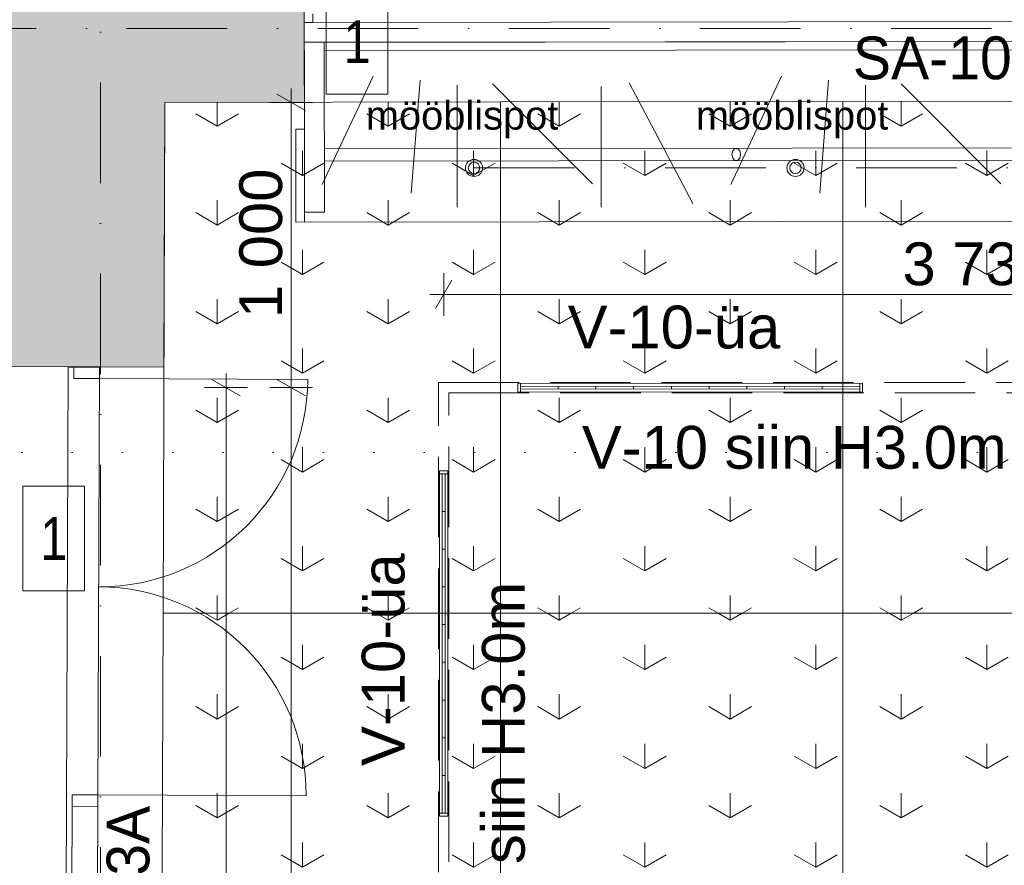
# Model space of a CAD drawing. Header units: millimetres. Extents: x -2532 to 181134, y -4151 to 53885.
# Tile 32 of 165: x 7408 to 10862, y 4510 to 7475. Entities that reach past the tile are written whole.
import ezdxf
from ezdxf.enums import TextEntityAlignment as Align

# ---------------------------------------------------------------- set-up
doc = ezdxf.new("R2010")
doc.units = ezdxf.units.MM
doc.header["$MEASUREMENT"] = 0
for name, pattern in [('Dense Dotted', [176.388884, 0, -176.388884]), ('Dot & Dashed', [670.277762, 352.777767, -176.388884, 0, -141.111112]), ('Hidden Line', [391.222223, 282.222223, -109])]:
    doc.linetypes.add(name, pattern=pattern)
for name, color, linetype in [('AR - Lõikejoon plaanis', 7, 'Continuous'), ('AR - Seinad SS.ol', 7, 'Continuous'), ('AR - Teljed', 7, 'Continuous'), ('New_AR - Seinad SS 2', 7, 'Continuous'), ('New_ARCHICAD Door Markers', 7, 'Continuous'), ('New_ARCHICAD Window Markers', 7, 'Continuous'), ('New_SA - ripplaed', 7, 'Continuous'), ('SA - tähistused - valgustus', 7, 'Continuous'), ('SA - valgustid', 7, 'Continuous')]:
    doc.layers.add(name, color=color, linetype=linetype)
for name, color, linetype, lineweight in [('AR - Lõikejoon plaanis_Pen_No__85', 7, 'Continuous', 9), ('AR - Mööbel_Pen_No__2', 8, 'Continuous', 13), ('AR - Seinad SS.ol_Pen_No__221', 252, 'Continuous', 13), ('AR - Teljed_Pen_No__4', 8, 'Continuous', 13), ('ARCHICAD Doors_Pen_No__221', 252, 'Continuous', 13), ('Märkused - Muinsuskaitselised väärtused_Pen_No__20', 1, 'Continuous', 13), ('New_AR - Seinad SS 2_Pen_No__207', 5, 'Continuous', 13), ('New_AR - Seinad SS.ol_Pen_No__207', 5, 'Continuous', 13), ('New_ARCHICAD Door Markers_Pen_No__7', 7, 'Continuous', 13), ('New_ARCHICAD Doors_Pen_No__207', 5, 'Continuous', 13), ('New_ARCHICAD Window Markers_Pen_No__7', 7, 'Continuous', 13), ('New_ARCHICAD Windows_Pen_No__207', 5, 'Continuous', 13), ('New_SA - ripplaed_Pen_No__207', 5, 'Continuous', 9), ('SA - tähistused - valgustus_Pen_No__105', 30, 'Continuous', 5), ('SA - tähistused - valgustus_Pen_No__25', 5, 'Continuous', 15), ('SA - valgustid_Pen_No__105', 30, 'Continuous', 5)]:
    doc.layers.add(name, color=color, linetype=linetype, lineweight=lineweight)
doc.styles.add('GENERATED_STYLE_1', font='txt')
doc.styles.add('GENERATED_STYLE_3', font='txt')
doc.styles.add('GENERATED_STYLE_4', font='txt')
doc.dimstyles.new('GENERATED_STYLE__1', dxfattribs={"dimtxt": 150, "dimasz": 76, "dimexe": 0.18, "dimexo": 0.0625, "dimgap": 0.09, "dimtad": 1, "dimdec": 0, "dimzin": 0, "dimdsep": 46, "dimtxsty": 'GENERATED_STYLE_3', "dimblk": 'ARROWHEAD_2', "dimblk1": 'ARROWHEAD_2', "dimblk2": 'ARROWHEAD_2', "dimcen": 0.09, "dimse1": 1, "dimse2": 1, "dimclrd": 256, "dimclre": 256, "dimclrt": 256, "dimadec": 0, "dimazin": 0, "dimtfac": 1, "dimtdec": 4, "dimtmove": 0, "dimatfit": 3, "dimfxl": 0, "dimtolj": 1, "dimtzin": 0, "dimarcsym": 0})
doc.dimstyles.new('GENERATED_STYLE__10', dxfattribs={"dimtxt": 150, "dimasz": 76, "dimexe": 0.18, "dimexo": 0.0625, "dimgap": 0.09, "dimtad": 1, "dimdec": 0, "dimzin": 0, "dimdsep": 46, "dimtxsty": 'GENERATED_STYLE_3', "dimblk": 'ARROWHEAD_2', "dimblk1": 'ARROWHEAD_2', "dimblk2": 'ARROWHEAD_2', "dimcen": 0.09, "dimse1": 1, "dimse2": 1, "dimclrd": 256, "dimclre": 256, "dimclrt": 256, "dimadec": 0, "dimazin": 0, "dimtfac": 1, "dimtdec": 4, "dimtmove": 0, "dimatfit": 3, "dimfxl": 0, "dimtolj": 1, "dimtzin": 0, "dimarcsym": 0})
doc.dimstyles.new('GENERATED_STYLE__11', dxfattribs={"dimtxt": 150, "dimasz": 76, "dimexe": 0.18, "dimexo": 0.0625, "dimgap": 0.09, "dimtad": 1, "dimtih": 1, "dimtoh": 1, "dimdec": 0, "dimzin": 0, "dimdsep": 46, "dimtxsty": 'GENERATED_STYLE_3', "dimblk": 'ARROWHEAD_2', "dimblk1": 'ARROWHEAD_2', "dimblk2": 'ARROWHEAD_2', "dimcen": 0.09, "dimse1": 1, "dimse2": 1, "dimclrd": 256, "dimclre": 256, "dimclrt": 256, "dimadec": 0, "dimazin": 0, "dimtfac": 1, "dimtdec": 4, "dimtmove": 0, "dimatfit": 3, "dimfxl": 0, "dimtolj": 1, "dimtzin": 0, "dimarcsym": 0})
doc.dimstyles.new('GENERATED_STYLE__2', dxfattribs={"dimtxt": 150, "dimasz": 76, "dimexe": 0.18, "dimexo": 0.0625, "dimgap": 0.09, "dimtad": 1, "dimtih": 1, "dimtoh": 1, "dimdec": 0, "dimzin": 0, "dimdsep": 46, "dimtxsty": 'GENERATED_STYLE_3', "dimblk": 'ARROWHEAD_2', "dimblk1": 'ARROWHEAD_2', "dimblk2": 'ARROWHEAD_2', "dimcen": 0.09, "dimse1": 1, "dimse2": 1, "dimclrd": 256, "dimclre": 256, "dimclrt": 256, "dimadec": 0, "dimazin": 0, "dimtfac": 1, "dimtdec": 4, "dimtmove": 0, "dimatfit": 3, "dimfxl": 0, "dimtolj": 1, "dimtzin": 0, "dimarcsym": 0})
pattern_1 = [(90, (0, 0), (-600, 0), [86.603, -259.808]), (90, (300, 173.2), (-600, 0), [86.603, -259.808]), (30, (0, 0), (-300, 519.615), [86.603, -259.808]), (30, (0, 346.4), (-300, 519.615), [86.603, -259.808]), (150, (0, 0), (300, 519.615), [86.603, -259.808]), (150, (0, 346.4), (300, 519.615), [86.603, -259.808])]

# ---------------------------------------------------------------- blocks, each defined once
blk = doc.blocks.new('Slab_138_1', base_point=(7910.7, 5394.3))
at = {"layer": 'New_SA - ripplaed_Pen_No__207', "linetype": 'Continuous'}
h = blk.add_hatch(dxfattribs=at)
h.set_pattern_fill('Grass_0001', color=256, style=0, pattern_type=2)
h.set_pattern_definition(pattern_1)
h.paths.add_polyline_path([(7910.7, 5394.3), (9095, 5394.3), (9095, 7187), (7917.6, 7185.5)])
at = {"layer": 'New_SA - ripplaed_Pen_No__207', "linetype": 'Continuous', "flags": 128}
blk.add_lwpolyline([(7910.7, 5394.3), (9095, 5394.3), (9095, 7187), (7917.6, 7185.5)], close=True, dxfattribs=at)
blk = doc.blocks.new('Slab_139_1', base_point=(9095, 5394.3))
at = {"layer": 'New_SA - ripplaed_Pen_No__207', "linetype": 'Continuous'}
h = blk.add_hatch(dxfattribs=at)
h.set_pattern_fill('Grass_0001', color=256, style=0, pattern_type=2)
h.set_pattern_definition(pattern_1)
h.paths.add_polyline_path([(9095, 5394.3), (10295, 5394.3), (10295, 7188.6), (9095, 7187)])
at = {"layer": 'New_SA - ripplaed_Pen_No__207', "linetype": 'Continuous', "flags": 128}
blk.add_lwpolyline([(9095, 5394.3), (10295, 5394.3), (10295, 7188.6), (9095, 7187)], close=True, dxfattribs=at)
blk = doc.blocks.new('Slab_140_1', base_point=(10295, 5394.3))
at = {"layer": 'New_SA - ripplaed_Pen_No__207', "linetype": 'Continuous'}
h = blk.add_hatch(dxfattribs=at)
h.set_pattern_fill('Grass_0001', color=256, style=0, pattern_type=2)
h.set_pattern_definition(pattern_1)
h.paths.add_polyline_path([(10295, 5394.3), (11495, 5394.3), (11495, 7190.2), (10295, 7188.6)])
at = {"layer": 'New_SA - ripplaed_Pen_No__207', "linetype": 'Continuous', "flags": 128}
blk.add_lwpolyline([(10295, 5394.3), (11495, 5394.3), (11495, 7190.2), (10295, 7188.6)], close=True, dxfattribs=at)
blk = doc.blocks.new('Slab_144_1', base_point=(7903.8, 3594.3))
at = {"layer": 'New_SA - ripplaed_Pen_No__207', "linetype": 'Continuous'}
h = blk.add_hatch(dxfattribs=at)
h.set_pattern_fill('Grass_0001', color=256, style=0, pattern_type=2)
h.set_pattern_definition(pattern_1)
h.paths.add_polyline_path([(7903.8, 3594.3), (9095, 3594.3), (9095, 5394.3), (7910.7, 5394.3)])
at = {"layer": 'New_SA - ripplaed_Pen_No__207', "linetype": 'Continuous', "flags": 128}
blk.add_lwpolyline([(7903.8, 3594.3), (9095, 3594.3), (9095, 5394.3), (7910.7, 5394.3)], close=True, dxfattribs=at)
blk = doc.blocks.new('Slab_145_1', base_point=(9095, 3594.3))
at = {"layer": 'New_SA - ripplaed_Pen_No__207', "linetype": 'Continuous'}
h = blk.add_hatch(dxfattribs=at)
h.set_pattern_fill('Grass_0001', color=256, style=0, pattern_type=2)
h.set_pattern_definition(pattern_1)
h.paths.add_polyline_path([(9095, 3594.3), (10295, 3594.3), (10295, 5394.3), (9095, 5394.3)])
at = {"layer": 'New_SA - ripplaed_Pen_No__207', "linetype": 'Continuous', "flags": 128}
blk.add_lwpolyline([(9095, 3594.3), (10295, 3594.3), (10295, 5394.3), (9095, 5394.3)], close=True, dxfattribs=at)
blk = doc.blocks.new('Slab_146_1', base_point=(10295, 3594.3))
at = {"layer": 'New_SA - ripplaed_Pen_No__207', "linetype": 'Continuous'}
h = blk.add_hatch(dxfattribs=at)
h.set_pattern_fill('Grass_0001', color=256, style=0, pattern_type=2)
h.set_pattern_definition(pattern_1)
h.paths.add_polyline_path([(10295, 3594.3), (11495, 3594.3), (11495, 5394.3), (10295, 5394.3)])
at = {"layer": 'New_SA - ripplaed_Pen_No__207', "linetype": 'Continuous', "flags": 128}
blk.add_lwpolyline([(10295, 3594.3), (11495, 3594.3), (11495, 5394.3), (10295, 5394.3)], close=True, dxfattribs=at)
blk = doc.blocks.new('Arch Top Door Opening 22')
at = {"layer": 'ARCHICAD Doors_Pen_No__221', "linetype": 'Continuous'}
blk.add_line((1984.6, 0), (1984.6, 570), dxfattribs=at)
blk = doc.blocks.new('Wall_18_1', base_point=(7895.1, 1338.1))
at = {"layer": 'AR - Seinad SS.ol_Pen_No__221', "linetype": 'Continuous'}
blk.add_hatch(color=256, dxfattribs=at).paths.add_polyline_path([(7344, 6258.9), (7914, 6256.7), (7917.6, 7185.5), (7347.6, 7184.7)])
at = {"layer": 'AR - Seinad SS.ol_Pen_No__221', "linetype": 'Continuous', "flags": 128}
blk.add_lwpolyline([(7914, 6256.7), (7917.6, 7185.5)], dxfattribs=at)
at = {"layer": 'ARCHICAD Doors_Pen_No__221', "linetype": 'Continuous', "xscale": -1, "zscale": 1000, "rotation": 269.7788124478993}
blk.add_blockref('Arch Top Door Opening 22', (7336.4, 4274.3), dxfattribs=at)
blk = doc.blocks.new('New Door 5_2')
at = {"layer": 'ARCHICAD Doors_Pen_No__221', "linetype": 'Continuous'}
blk.add_line((-2265, 570), (-2265, 0), dxfattribs=at)
blk = doc.blocks.new('Wall_19_1', base_point=(391.5, 7175.5))
at = {"layer": 'AR - Seinad SS.ol_Pen_No__221', "linetype": 'Continuous'}
blk.add_hatch(color=256, dxfattribs=at).paths.add_polyline_path([(6407.2, 7753.5), (6407.9, 7183.5), (8407, 7186.1), (8406.2, 7756.1)])
at = {"layer": 'AR - Seinad SS.ol_Pen_No__221', "linetype": 'Continuous', "flags": 128}
blk.add_lwpolyline([(7917.6, 7185.5), (8407, 7186.1)], dxfattribs=at)
at = {"layer": 'ARCHICAD Doors_Pen_No__221', "linetype": 'Continuous', "xscale": -0.9999999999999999, "zscale": 1000, "rotation": 180.0754567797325}
blk.add_blockref('New Door 5_2', (10671.2, 7759.1), dxfattribs=at)
blk = doc.blocks.new('W Marker 22[40]_1', base_point=(10672.6, 7518.8))
at = {"layer": 'New_ARCHICAD Window Markers_Pen_No__7', "style": 'GENERATED_STYLE_1'}
blk.add_attdef('AC_WIDO_ID', text='', height=150, rotation=0.0755, dxfattribs=at).set_placement((10330.9, 7220.9), align=Align.BOTTOM_LEFT)
blk = doc.blocks.new('Three-centered Arch Top Window 22[8]_1')
at = {"layer": 'New_ARCHICAD Windows_Pen_No__207', "linetype": 'Continuous'}
for p, q in [((8436.1, 7495.9), (8436.2, 7465.9)), ((8406.1, 7490.9), (8406.2, 7465.9)), ((8406.1, 7490.9), (8406.2, 7465.9)), ((8436.2, 7465.9), (8406.2, 7465.9)), ((8406.2, 7465.9), (8406.2, 7420.9)), ((12909.2, 7471.8), (8436.2, 7465.9)), ((8406.2, 7420.9), (8406.2, 7408.4)), ((8406.2, 7408.4), (8406.3, 7395.9)), ((8406.3, 7395.9), (12939.3, 7401.8))]:
    blk.add_line(p, q, dxfattribs=at)
at = {"layer": 'New_ARCHICAD Window Markers'}
ref = blk.add_blockref('W Marker 22[40]_1', (10672.6, 7518.8), dxfattribs=at)
ref.add_attrib('AC_WIDO_ID', 'SA-102', dxfattribs={"layer": 'New_ARCHICAD Window Markers_Pen_No__7', "color": 7, "height": 150, "rotation": 0.0755, "style": 'GENERATED_STYLE_1'}).set_placement((10330.9, 7220.9), align=Align.BOTTOM_LEFT)
blk = doc.blocks.new('Wall_176_1', base_point=(8406.7, 7455.9))
at = {"layer": 'New_AR - Seinad SS 2_Pen_No__207', "linetype": 'Continuous'}
for p, q in [((8406.1, 7490.9), (8406.2, 7465.9)), ((8406.2, 7465.9), (8406.2, 7420.9)), ((8406.2, 7420.9), (8406.2, 7408.4)), ((8406.2, 7408.4), (8406.3, 7395.9))]:
    blk.add_line(p, q, dxfattribs=at)
at = {"layer": 'New_ARCHICAD Windows_Pen_No__207', "linetype": 'Continuous'}
blk.add_blockref('Three-centered Arch Top Window 22[8]_1', (0, 0), dxfattribs=at)
blk = doc.blocks.new('Standard grid marker')
at = {"layer": 'AR - Teljed_Pen_No__4', "linetype": 'Dot & Dashed'}
blk.add_line((1000, 0), (44867.9, 0), dxfattribs=at)
at = {"layer": 'AR - Teljed_Pen_No__4', "style": 'GENERATED_STYLE_1'}
for tag, p in [('AC_MarkerText_1_0', (-300, 14.3)), ('AC_MarkerText_1_1', (46167.9, 14.3))]:
    blk.add_attdef(tag, text='', height=250, dxfattribs=at).set_placement(p, align=Align.MIDDLE_CENTER)
blk = doc.blocks.new('Standard grid marker_5')
at = {"layer": 'AR - Teljed_Pen_No__4', "linetype": 'Dot & Dashed'}
blk.add_line((1000, 0), (22784, 0), dxfattribs=at)
at = {"layer": 'AR - Teljed_Pen_No__4', "style": 'GENERATED_STYLE_1'}
blk.add_attdef('AC_MarkerText_1', text='', height=250, rotation=270, dxfattribs=at).set_placement((-300, 12.1), align=Align.MIDDLE_CENTER)
blk = doc.blocks.new('EM-20-B gard.kapp torud')
at = {"layer": 'AR - Mööbel_Pen_No__2', "linetype": 'Continuous'}
for p, q in [((4560.1, 435), (30, 435)), ((30, 435), (30, 225.2)), ((4560.1, 435), (30, 435)), ((30, 435), (30, 225.2)), ((4490.1, 435), (100, 435)), ((100, 435), (100, 415)), ((100, 24), (100, 415)), ((4490.1, 415), (100, 415)), ((0, 225.2), (0, 0)), ((30, 225.2), (0, 225.2)), ((0, 225.2), (0, 0)), ((30, 225.2), (0, 225.2)), ((30, 24), (30, 225.2)), ((30, 225.2), (30, 0)), ((100, 174.2), (100, 177.1)), ((4490.1, 177.1), (100, 177.1)), ((100, 166.7), (100, 174.2)), ((1532.6, 170.9), (1529.7, 162.1)), ((1540.1, 176.3), (1532.6, 170.9)), ((1549.4, 176.3), (1540.1, 176.3)), ((1556.9, 170.9), (1549.4, 176.3)), ((1559.7, 162.1), (1556.9, 170.9)), ((100, 157.4), (100, 166.7)), ((100, 149.9), (100, 157.4)), ((100, 147.1), (100, 149.9)), ((4490.1, 147.1), (100, 147.1)), ((1529.7, 162.1), (1532.6, 153.3)), ((1532.6, 153.3), (1540.1, 147.8)), ((1540.1, 147.8), (1549.4, 147.8)), ((1549.4, 147.8), (1556.9, 153.3)), ((1556.9, 153.3), (1559.7, 162.1)), ((30, 24), (100, 24)), ((0, 0), (4590.1, 0)), ((0, 0), (4590.1, 0))]:
    blk.add_line(p, q, dxfattribs=at)
blk = doc.blocks.new('Halogen Recessed 22_3')
at = {"layer": 'SA - valgustid_Pen_No__105', "linetype": 'Continuous'}
for radius in [30, 20]:
    blk.add_circle((0, 0), radius, dxfattribs=at)
blk = doc.blocks.new('Fluorescent Lamp 22')
at = {"layer": 'SA - valgustid_Pen_No__105', "linetype": 'Continuous'}
for p, q in [((1210, 30), (0, 30)), ((0, 30), (0, 0)), ((0, 0), (1210, 0)), ((10, 0), (10, 30)), ((10, 20), (1200, 20)), ((10, 10), (10, 20)), ((10, 20), (1200, 20)), ((10, 10), (1200, 10)), ((10, 10), (1200, 10)), ((142.2, 10), (142.2, 20)), ((274.4, 10), (274.4, 20)), ((406.7, 10), (406.7, 20)), ((538.9, 10), (538.9, 20)), ((671.1, 10), (671.1, 20)), ((803.3, 10), (803.3, 20)), ((935.6, 10), (935.6, 20)), ((1067.8, 10), (1067.8, 20)), ((1200, 0), (1200, 30)), ((1200, 10), (1200, 20)), ((1210, 0), (1210, 30))]:
    blk.add_line(p, q, dxfattribs=at)
blk = doc.blocks.new('Beam_205_1', base_point=(8895.3, 6185.3))
at = {"layer": 'SA - valgustid_Pen_No__105', "linetype": 'Hidden Line'}
for p, q in [((8877.4, 6203.2), (12644.9, 6203.2)), ((8913.2, 6167.4), (12609.1, 6167.4))]:
    blk.add_line(p, q, dxfattribs=at)
blk = doc.blocks.new('Beam_206_1', base_point=(8895.3, 2157.3))
at = {"layer": 'SA - valgustid_Pen_No__105', "linetype": 'Hidden Line'}
for p, q in [((8877.4, 2139.4), (8877.4, 6203.2)), ((8913.2, 2175.2), (8913.2, 6167.4))]:
    blk.add_line(p, q, dxfattribs=at)
blk = doc.blocks.new('*D2140')
at = {"layer": 'SA - tähistused - valgustus_Pen_No__105', "linetype": 'Continuous'}
for p, q in [((7895, 4033.7), (7895, 4183.7)), ((10695, 4033.7), (10695, 4183.7)), ((7923.8, 4158.7), (7866.1, 4058.7)), ((10666.1, 4058.7), (10723.8, 4158.7)), ((7846.1, 4108.7), (7895, 4108.7)), ((7895, 4108.7), (10695, 4108.7)), ((10695, 4108.7), (10743.9, 4108.7))]:
    blk.add_line(p, q, dxfattribs=at)
at = {"layer": 'SA - tähistused - valgustus_Pen_No__105', "insert": (9038.5, 4138.7), "char_height": 150, "attachment_point": 7, "style": 'GENERATED_STYLE_3'}
blk.add_mtext('\\A1;{\\pql;\\fArial|b0|i0|c0|p34;2\xa0800}', dxfattribs=at)
blk = doc.blocks.new('ARROWHEAD_2')
at = {"linetype": 'Continuous'}
for p, q in [((-0.378, -0.655), (0.378, 0.655)), ((0, 0), (-1, 0))]:
    blk.add_line(p, q, dxfattribs=at)
blk = doc.blocks.new('*D2144')
at = {"layer": 'SA - tähistused - valgustus_Pen_No__105', "linetype": 'Continuous'}
for p, q in [((8435.6, 6185.3), (8285.6, 6185.3)), ((8310.6, 6214.1), (8410.6, 6156.4)), ((8360.6, 2157.3), (8360.6, 6185.3)), ((8310.6, 2186.2), (8410.6, 2128.4)), ((8435.6, 2157.3), (8285.6, 2157.3))]:
    blk.add_line(p, q, dxfattribs=at)
at = {"layer": 'SA - tähistused - valgustus_Pen_No__105', "insert": (8330.6, 3914.8), "char_height": 150, "attachment_point": 7, "rotation": 90, "style": 'GENERATED_STYLE_3'}
blk.add_mtext('\\A1;{\\pql;\\fArial|b0|i0|c0|p34;4\xa0028}', dxfattribs=at)
blk = doc.blocks.new('*D2145')
at = {"layer": 'SA - tähistused - valgustus_Pen_No__105', "linetype": 'Continuous'}
for p, q in [((8360.6, 7185.5), (8360.6, 7234.4)), ((8435.6, 7185.5), (8285.6, 7185.5)), ((8410.6, 7156.6), (8310.6, 7214.3)), ((8360.6, 6185.3), (8360.6, 7185.5)), ((8310.6, 6214.1), (8410.6, 6156.4))]:
    blk.add_line(p, q, dxfattribs=at)
at = {"layer": 'SA - tähistused - valgustus_Pen_No__105', "insert": (8330.6, 6428.9), "char_height": 150, "attachment_point": 7, "rotation": 90, "style": 'GENERATED_STYLE_3'}
blk.add_mtext('\\A1;{\\pql;\\fArial|b0|i0|c0|p34;1\xa0000}', dxfattribs=at)
blk = doc.blocks.new('*D2335')
at = {"layer": 'SA - tähistused - valgustus_Pen_No__25', "linetype": 'Continuous'}
for p, q in [((8131.8, 6185.3), (8131.8, 6234.2)), ((8206.8, 6185.3), (8056.8, 6185.3)), ((8181.8, 6156.4), (8081.8, 6214.1)), ((8131.8, 2157.3), (8131.8, 6185.3)), ((8081.8, 2186.2), (8181.8, 2128.4)), ((8206.8, 2157.3), (8056.8, 2157.3)), ((8131.8, 2108.4), (8131.8, 2157.3))]:
    blk.add_line(p, q, dxfattribs=at)
at = {"layer": 'SA - tähistused - valgustus_Pen_No__25', "insert": (8101.8, 3914.8), "char_height": 150, "attachment_point": 7, "rotation": 90, "style": 'GENERATED_STYLE_3'}
blk.add_mtext('\\A1;{\\pql;\\fArial|b0|i0|c0|p34;4\xa0028}', dxfattribs=at)
blk = doc.blocks.new('*D2336')
at = {"layer": 'SA - tähistused - valgustus_Pen_No__25', "linetype": 'Continuous'}
for p, q in [((8895.3, 6437.1), (8895.3, 6587.1)), ((12627, 6437.1), (12627, 6587.1)), ((8924.1, 6562.1), (8866.4, 6462.1)), ((12598.1, 6462.1), (12655.8, 6562.1)), ((8846.4, 6512.1), (8895.3, 6512.1)), ((8895.3, 6512.1), (12627, 6512.1)), ((12627, 6512.1), (12675.9, 6512.1))]:
    blk.add_line(p, q, dxfattribs=at)
at = {"layer": 'SA - tähistused - valgustus_Pen_No__25', "insert": (10504.7, 6542.1), "char_height": 150, "attachment_point": 7, "style": 'GENERATED_STYLE_3'}
blk.add_mtext('\\A1;{\\pql;\\fArial|b0|i0|c0|p34;3\xa0732}', dxfattribs=at)
blk = doc.blocks.new('Cutting Plane_2_1', base_point=(-2009.2, 5957.3))
at = {"layer": 'AR - Lõikejoon plaanis_Pen_No__85', "linetype": 'Dense Dotted'}
blk.add_line((-1409.2, 5957.3), (43546.8, 5957.3), dxfattribs=at)
blk = doc.blocks.new('Label_104_1', base_point=(10139.2, 6185.3))
at = {"layer": 'SA - tähistused - valgustus_Pen_No__105', "insert": (9380.1, 6051), "char_height": 150, "attachment_point": 1, "style": 'GENERATED_STYLE_3'}
blk.add_mtext('\\A1;{\\pql;\\pt0,105000;\\fArial|b0|i0|c0|p34;V-10 siin H3.0m\\fArial|b0|i0|c0|p34;\\A1{\\H.66x;\\S^  ;}\\fArial|b0|i0|c0|p34;\\fArial|b0|i0|c0|p34;\\A1{\\H.66x;\\S^  ;}\\fArial|b0|i0|c0|p34; \\fArial|b0|i0|c0|p34;\\fArial|b0|i0|c0|p34;\\fArial|b0|i0|c0|p34;\\fArial|b0|i0|c0|p34;\\fArial|b0|i0|c0|p34;\\fArial|b0|i0|c0|p34;\\fArial|b0|i0|c0|p34;\\fArial|b0|i0|c0|p34;\\fArial|b0|i0|c0|p34;\\fArial|b0|i0|c0|p34;\\fArial|b0|i0|c0|p34;\\fArial|b0|i0|c0|p34;\\fArial|b0|i0|c0|p34;\\fArial|b0|i0|c0|p34;\\fArial|b0|i0|c0|p34;\\fArial|b0|i0|c0|p34;\\fArial|b0|i0|c0|p34;\\fArial|b0|i0|c0|p34;\\fArial|b0|i0|c0|p34;\\fArial|b0|i0|c0|p34;\\fArial|b0|i0|c0|p34;\\fArial|b0|i0|c0|p34;\\fArial|b0|i0|c0|p34;\\fArial|b0|i0|c0|p34;\\fArial|b0|i0|c0|p34;\\fArial|b0|i0|c0|p34;\\fArial|b0|i0|c0|p34;\\fArial|b0|i0|c0|p34;\\fArial|b0|i0|c0|p34;\\fArial|b0|i0|c0|p34;\\fArial|b0|i0|c0|p34;\\fArial|b0|i0|c0|p34;\\fArial|b0|i0|c0|p34;\\fArial|b0|i0|c0|p34;\\fArial|b0|i0|c0|p34;\\fArial|b0|i0|c0|p34;\\fArial|b0|i0|c0|p34;\\fArial|b0|i0|c0|p34;\\fArial|b0|i0|c0|p34;\\fArial|b0|i0|c0|p34;\\fArial|b0|i0|c0|p34;\\fArial|b0|i0|c0|p34;\\fArial|b0|i0|c0|p34;}', dxfattribs=at)
blk = doc.blocks.new('Label_107_1', base_point=(8895.3, 4773))
at = {"layer": 'SA - tähistused - valgustus_Pen_No__105', "insert": (9029.5, 4013.9), "char_height": 150, "attachment_point": 1, "rotation": 90, "style": 'GENERATED_STYLE_3'}
blk.add_mtext('\\A1;{\\pql;\\pt0,105000;\\fArial|b0|i0|c0|p34;V-10 siin H3.0m\\fArial|b0|i0|c0|p34;\\A1{\\H.66x;\\S^  ;}\\fArial|b0|i0|c0|p34;\\fArial|b0|i0|c0|p34;\\A1{\\H.66x;\\S^  ;}\\fArial|b0|i0|c0|p34; \\fArial|b0|i0|c0|p34;\\fArial|b0|i0|c0|p34;\\fArial|b0|i0|c0|p34;\\fArial|b0|i0|c0|p34;\\fArial|b0|i0|c0|p34;\\fArial|b0|i0|c0|p34;\\fArial|b0|i0|c0|p34;\\fArial|b0|i0|c0|p34;\\fArial|b0|i0|c0|p34;\\fArial|b0|i0|c0|p34;\\fArial|b0|i0|c0|p34;\\fArial|b0|i0|c0|p34;\\fArial|b0|i0|c0|p34;\\fArial|b0|i0|c0|p34;\\fArial|b0|i0|c0|p34;\\fArial|b0|i0|c0|p34;\\fArial|b0|i0|c0|p34;\\fArial|b0|i0|c0|p34;\\fArial|b0|i0|c0|p34;\\fArial|b0|i0|c0|p34;\\fArial|b0|i0|c0|p34;\\fArial|b0|i0|c0|p34;\\fArial|b0|i0|c0|p34;\\fArial|b0|i0|c0|p34;\\fArial|b0|i0|c0|p34;\\fArial|b0|i0|c0|p34;\\fArial|b0|i0|c0|p34;\\fArial|b0|i0|c0|p34;\\fArial|b0|i0|c0|p34;\\fArial|b0|i0|c0|p34;\\fArial|b0|i0|c0|p34;\\fArial|b0|i0|c0|p34;\\fArial|b0|i0|c0|p34;\\fArial|b0|i0|c0|p34;\\fArial|b0|i0|c0|p34;\\fArial|b0|i0|c0|p34;\\fArial|b0|i0|c0|p34;\\fArial|b0|i0|c0|p34;\\fArial|b0|i0|c0|p34;\\fArial|b0|i0|c0|p34;\\fArial|b0|i0|c0|p34;\\fArial|b0|i0|c0|p34;\\fArial|b0|i0|c0|p34;}', dxfattribs=at)
blk = doc.blocks.new('Label_251_1', base_point=(10129.4, 6955.6))
at = {"layer": 'SA - tähistused - valgustus_Pen_No__105', "insert": (9779.7, 7189.9), "char_height": 100, "attachment_point": 1, "style": 'GENERATED_STYLE_3'}
blk.add_mtext('\\A1;{\\pql;\\pt0,105000;\\fArial|b0|i0|c0|p34;mööblispot\\fArial|b0|i0|c0|p34;\\A1{\\H.66x;\\S^  ;}\\fArial|b0|i0|c0|p34;\\fArial|b0|i0|c0|p34;\\A1{\\H.66x;\\S^  ;}\\fArial|b0|i0|c0|p34; \\fArial|b0|i0|c0|p34;\\fArial|b0|i0|c0|p34;\\fArial|b0|i0|c0|p34;\\fArial|b0|i0|c0|p34;\\fArial|b0|i0|c0|p34;\\fArial|b0|i0|c0|p34;\\fArial|b0|i0|c0|p34;\\fArial|b0|i0|c0|p34;\\fArial|b0|i0|c0|p34;\\fArial|b0|i0|c0|p34;\\fArial|b0|i0|c0|p34;\\fArial|b0|i0|c0|p34;\\fArial|b0|i0|c0|p34;\\fArial|b0|i0|c0|p34;\\fArial|b0|i0|c0|p34;\\fArial|b0|i0|c0|p34;\\fArial|b0|i0|c0|p34;\\fArial|b0|i0|c0|p34;\\fArial|b0|i0|c0|p34;\\fArial|b0|i0|c0|p34;\\fArial|b0|i0|c0|p34;\\fArial|b0|i0|c0|p34;\\fArial|b0|i0|c0|p34;\\fArial|b0|i0|c0|p34;\\fArial|b0|i0|c0|p34;\\fArial|b0|i0|c0|p34;\\fArial|b0|i0|c0|p34;\\fArial|b0|i0|c0|p34;\\fArial|b0|i0|c0|p34;\\fArial|b0|i0|c0|p34;\\fArial|b0|i0|c0|p34;\\fArial|b0|i0|c0|p34;\\fArial|b0|i0|c0|p34;\\fArial|b0|i0|c0|p34;\\fArial|b0|i0|c0|p34;\\fArial|b0|i0|c0|p34;\\fArial|b0|i0|c0|p34;\\fArial|b0|i0|c0|p34;\\fArial|b0|i0|c0|p34;\\fArial|b0|i0|c0|p34;\\fArial|b0|i0|c0|p34;\\fArial|b0|i0|c0|p34;\\fArial|b0|i0|c0|p34;}', dxfattribs=at)
blk = doc.blocks.new('Label_252_1', base_point=(8971.8, 6955.6))
at = {"layer": 'SA - tähistused - valgustus_Pen_No__105', "insert": (8622.1, 7189.9), "char_height": 100, "attachment_point": 1, "style": 'GENERATED_STYLE_3'}
blk.add_mtext('\\A1;{\\pql;\\pt0,105000;\\fArial|b0|i0|c0|p34;mööblispot\\fArial|b0|i0|c0|p34;\\A1{\\H.66x;\\S^  ;}\\fArial|b0|i0|c0|p34;\\fArial|b0|i0|c0|p34;\\A1{\\H.66x;\\S^  ;}\\fArial|b0|i0|c0|p34; \\fArial|b0|i0|c0|p34;\\fArial|b0|i0|c0|p34;\\fArial|b0|i0|c0|p34;\\fArial|b0|i0|c0|p34;\\fArial|b0|i0|c0|p34;\\fArial|b0|i0|c0|p34;\\fArial|b0|i0|c0|p34;\\fArial|b0|i0|c0|p34;\\fArial|b0|i0|c0|p34;\\fArial|b0|i0|c0|p34;\\fArial|b0|i0|c0|p34;\\fArial|b0|i0|c0|p34;\\fArial|b0|i0|c0|p34;\\fArial|b0|i0|c0|p34;\\fArial|b0|i0|c0|p34;\\fArial|b0|i0|c0|p34;\\fArial|b0|i0|c0|p34;\\fArial|b0|i0|c0|p34;\\fArial|b0|i0|c0|p34;\\fArial|b0|i0|c0|p34;\\fArial|b0|i0|c0|p34;\\fArial|b0|i0|c0|p34;\\fArial|b0|i0|c0|p34;\\fArial|b0|i0|c0|p34;\\fArial|b0|i0|c0|p34;\\fArial|b0|i0|c0|p34;\\fArial|b0|i0|c0|p34;\\fArial|b0|i0|c0|p34;\\fArial|b0|i0|c0|p34;\\fArial|b0|i0|c0|p34;\\fArial|b0|i0|c0|p34;\\fArial|b0|i0|c0|p34;\\fArial|b0|i0|c0|p34;\\fArial|b0|i0|c0|p34;\\fArial|b0|i0|c0|p34;\\fArial|b0|i0|c0|p34;\\fArial|b0|i0|c0|p34;\\fArial|b0|i0|c0|p34;\\fArial|b0|i0|c0|p34;\\fArial|b0|i0|c0|p34;\\fArial|b0|i0|c0|p34;\\fArial|b0|i0|c0|p34;\\fArial|b0|i0|c0|p34;}', dxfattribs=at)
blk = doc.blocks.new('Label_340_1', base_point=(9724, 6171.1))
at = {"layer": 'SA - tähistused - valgustus_Pen_No__105', "insert": (9330.4, 6472.6), "char_height": 150, "attachment_point": 1, "style": 'GENERATED_STYLE_3'}
blk.add_mtext('\\A1;{\\pql;\\pt0,105000;\\fArial|b0|i0|c0|p34;V-10-üa\\fArial|b0|i0|c0|p34;\\A1{\\H.66x;\\S^  ;}\\fArial|b0|i0|c0|p34;\\fArial|b0|i0|c0|p34;\\A1{\\H.66x;\\S^  ;}\\fArial|b0|i0|c0|p34; \\fArial|b0|i0|c0|p34;\\fArial|b0|i0|c0|p34;\\fArial|b0|i0|c0|p34;\\fArial|b0|i0|c0|p34;\\fArial|b0|i0|c0|p34;\\fArial|b0|i0|c0|p34;\\fArial|b0|i0|c0|p34;\\fArial|b0|i0|c0|p34;\\fArial|b0|i0|c0|p34;\\fArial|b0|i0|c0|p34;\\fArial|b0|i0|c0|p34;\\fArial|b0|i0|c0|p34;\\fArial|b0|i0|c0|p34;\\fArial|b0|i0|c0|p34;\\fArial|b0|i0|c0|p34;\\fArial|b0|i0|c0|p34;\\fArial|b0|i0|c0|p34;\\fArial|b0|i0|c0|p34;\\fArial|b0|i0|c0|p34;\\fArial|b0|i0|c0|p34;\\fArial|b0|i0|c0|p34;\\fArial|b0|i0|c0|p34;\\fArial|b0|i0|c0|p34;\\fArial|b0|i0|c0|p34;\\fArial|b0|i0|c0|p34;\\fArial|b0|i0|c0|p34;\\fArial|b0|i0|c0|p34;\\fArial|b0|i0|c0|p34;\\fArial|b0|i0|c0|p34;\\fArial|b0|i0|c0|p34;\\fArial|b0|i0|c0|p34;\\fArial|b0|i0|c0|p34;\\fArial|b0|i0|c0|p34;\\fArial|b0|i0|c0|p34;\\fArial|b0|i0|c0|p34;\\fArial|b0|i0|c0|p34;\\fArial|b0|i0|c0|p34;\\fArial|b0|i0|c0|p34;\\fArial|b0|i0|c0|p34;\\fArial|b0|i0|c0|p34;\\fArial|b0|i0|c0|p34;\\fArial|b0|i0|c0|p34;\\fArial|b0|i0|c0|p34;}', dxfattribs=at)
blk = doc.blocks.new('Label_347_1', base_point=(8909.4, 5252.2))
at = {"layer": 'SA - tähistused - valgustus_Pen_No__105', "insert": (8607.9, 4858.6), "char_height": 150, "attachment_point": 1, "rotation": 90, "style": 'GENERATED_STYLE_3'}
blk.add_mtext('\\A1;{\\pql;\\pt0,105000;\\fArial|b0|i0|c0|p34;V-10-üa\\fArial|b0|i0|c0|p34;\\A1{\\H.66x;\\S^  ;}\\fArial|b0|i0|c0|p34;\\fArial|b0|i0|c0|p34;\\A1{\\H.66x;\\S^  ;}\\fArial|b0|i0|c0|p34; \\fArial|b0|i0|c0|p34;\\fArial|b0|i0|c0|p34;\\fArial|b0|i0|c0|p34;\\fArial|b0|i0|c0|p34;\\fArial|b0|i0|c0|p34;\\fArial|b0|i0|c0|p34;\\fArial|b0|i0|c0|p34;\\fArial|b0|i0|c0|p34;\\fArial|b0|i0|c0|p34;\\fArial|b0|i0|c0|p34;\\fArial|b0|i0|c0|p34;\\fArial|b0|i0|c0|p34;\\fArial|b0|i0|c0|p34;\\fArial|b0|i0|c0|p34;\\fArial|b0|i0|c0|p34;\\fArial|b0|i0|c0|p34;\\fArial|b0|i0|c0|p34;\\fArial|b0|i0|c0|p34;\\fArial|b0|i0|c0|p34;\\fArial|b0|i0|c0|p34;\\fArial|b0|i0|c0|p34;\\fArial|b0|i0|c0|p34;\\fArial|b0|i0|c0|p34;\\fArial|b0|i0|c0|p34;\\fArial|b0|i0|c0|p34;\\fArial|b0|i0|c0|p34;\\fArial|b0|i0|c0|p34;\\fArial|b0|i0|c0|p34;\\fArial|b0|i0|c0|p34;\\fArial|b0|i0|c0|p34;\\fArial|b0|i0|c0|p34;\\fArial|b0|i0|c0|p34;\\fArial|b0|i0|c0|p34;\\fArial|b0|i0|c0|p34;\\fArial|b0|i0|c0|p34;\\fArial|b0|i0|c0|p34;\\fArial|b0|i0|c0|p34;\\fArial|b0|i0|c0|p34;\\fArial|b0|i0|c0|p34;\\fArial|b0|i0|c0|p34;\\fArial|b0|i0|c0|p34;\\fArial|b0|i0|c0|p34;\\fArial|b0|i0|c0|p34;}', dxfattribs=at)
blk = doc.blocks.new('D Marker 22[59]_1', base_point=(7680.7, 4273))
at = {"layer": 'New_ARCHICAD Door Markers_Pen_No__7', "style": 'GENERATED_STYLE_1'}
blk.add_attdef('AC_WIDO_ID', text='', height=150, rotation=89.7781, dxfattribs=at).set_placement((7905.5, 3904.8), align=Align.BOTTOM_LEFT)
blk = doc.blocks.new('Arch Double Door_ Sidelight_ Transom 22[62]_1')
at = {"layer": 'New_ARCHICAD Doors_Pen_No__207', "linetype": 'Continuous'}
for p, q in [((7598.3, 6257.4), (7578.3, 6257.4)), ((7598.2, 6217.4), (7598.3, 6257.4)), ((7598.3, 6257.4), (7688.3, 6257)), ((7688.3, 6257), (7598.3, 6257.4)), ((7688.3, 6257), (7598.3, 6257.4)), ((7688.3, 6257), (7688.2, 6217)), ((7688.2, 6217), (7598.2, 6217.4)), ((7688.2, 6217), (8418.2, 6214.2)), ((7592.4, 4717.4), (7592.5, 4757.4)), ((7592.5, 4757.4), (7682.5, 4757)), ((7682.5, 4757), (7682.4, 4717)), ((7682.5, 4757), (8412.5, 4754.2)), ((7583.1, 2329.4), (7592.4, 4717.4)), ((7592.4, 4717.4), (7682.4, 4717)), ((7682.4, 4717), (7592.4, 4717.4)), ((7682.4, 4717), (7673.1, 2329))]:
    blk.add_line(p, q, dxfattribs=at)
for centre, start, end in [((7688.2, 6217), 269.7781, 359.7781), ((7682.5, 4757), 359.7781, 89.7781)]:
    blk.add_arc(centre, 730, start, end, dxfattribs=at)
at = {"layer": 'New_ARCHICAD Door Markers'}
ref = blk.add_blockref('D Marker 22[59]_1', (7680.7, 4273), dxfattribs=at)
ref.add_attrib('AC_WIDO_ID', 'SU-103A', dxfattribs={"layer": 'New_ARCHICAD Door Markers_Pen_No__7', "color": 7, "height": 150, "rotation": 89.7781, "style": 'GENERATED_STYLE_1'}).set_placement((7905.5, 3904.8), align=Align.BOTTOM_LEFT)
blk = doc.blocks.new('Wall_372_1', base_point=(7688.3, 6257.6))
at = {"layer": 'New_AR - Seinad SS.ol_Pen_No__207', "linetype": 'Continuous'}
blk.add_hatch(color=256, dxfattribs=at).paths.add_polyline_path([(7578.3, 6258), (7578.3, 6257.4), (7688.3, 6257), (7688.3, 6257.6)])
at = {"layer": 'AR - Seinad SS.ol_Pen_No__221', "linetype": 'Continuous'}
blk.add_line((7688.3, 6257.6), (7578.3, 6258), dxfattribs=at)
at = {"layer": 'New_AR - Seinad SS.ol_Pen_No__207', "linetype": 'Continuous', "flags": 128}
for points in [[(7578.3, 6257.4), (7563, 2289.5)], [(7578.3, 6258), (7578.3, 6257.4)], [(7688.3, 6257), (7578.3, 6257.4)], [(7673, 2289), (7688.3, 6257)], [(7688.3, 6257), (7688.3, 6257.6)]]:
    blk.add_lwpolyline(points, dxfattribs=at)
at = {"layer": 'New_ARCHICAD Doors_Pen_No__207', "linetype": 'Continuous'}
blk.add_blockref('Arch Double Door_ Sidelight_ Transom 22[62]_1', (0, 0), dxfattribs=at)

msp = doc.modelspace()

# ---------------------------------------------------------------- linework, layer by layer
at = {"layer": 'AR - Mööbel_Pen_No__2', "linetype": 'Continuous'}
for points in [[(8647.9, 7276.7), (8469.6, 6897.8)], [(8812.9, 7263.3), (8781.7, 6866.6)], [(9545.9, 7254.4), (9768.8, 6830.9)], [(10080.8, 7276.7), (9902.5, 6897.8)], [(10245.7, 7263.3), (10214.5, 6866.6)], [(8942.1, 6817.5), (8942.1, 7245.5)], [(9067, 7249.9), (9416.9, 6900)], [(9447.8, 7241), (9447.8, 6817.5)], [(10375, 6817.5), (10375, 7245.5)], [(10499.8, 7249.9), (10849.8, 6900)]]:
    msp.add_lwpolyline(points, dxfattribs=at)
at = {"layer": 'Märkused - Muinsuskaitselised väärtused_Pen_No__20', "linetype": 'Continuous', "flags": 128}
for points in [[(8483.6, 7581.4), (8699.6, 7581.4), (8699.6, 7214.4), (8483.6, 7214.4)], [(7419.4, 5839.6), (7635.4, 5839.6), (7635.4, 5472.6), (7419.4, 5472.6)]]:
    msp.add_lwpolyline(points, close=True, dxfattribs=at)
at = {"layer": 'SA - tähistused - valgustus_Pen_No__105', "linetype": 'Dot & Dashed'}
msp.add_lwpolyline([(9001.8, 6955.6), (12341.8, 6955.6)], dxfattribs=at)

# ---------------------------------------------------------------- block references
at = {"layer": 'AR - Lõikejoon plaanis'}
msp.add_blockref('Cutting Plane_2_1', (-2009.2, 5957.3), dxfattribs=at)
at = {"layer": 'AR - Mööbel_Pen_No__2', "linetype": 'Continuous', "yscale": 1.448230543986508, "zscale": 1000, "rotation": 0.07496033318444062}
msp.add_blockref('EM-20-B gard.kapp torud', (8377.1, 6765.8), dxfattribs=at)
at = {"layer": 'AR - Seinad SS.ol'}
for name, p in [('Wall_19_1', (391.5, 7175.5)), ('Wall_18_1', (7895.1, 1338.1)), ('Wall_372_1', (7688.3, 6257.6))]:
    msp.add_blockref(name, p, dxfattribs=at)
at = {"layer": 'AR - Teljed', "linetype": 'Continuous', "zscale": 1000, "rotation": 90}
msp.add_blockref('Standard grid marker_5', (7691.5, -1471.7), dxfattribs=at)
at = {"layer": 'AR - Teljed', "linetype": 'Continuous', "zscale": 1000}
msp.add_blockref('Standard grid marker', (-1931.8, 7444.8), dxfattribs=at)
at = {"layer": 'New_AR - Seinad SS 2'}
msp.add_blockref('Wall_176_1', (8406.7, 7455.9), dxfattribs=at)
at = {"layer": 'New_SA - ripplaed', "linetype": 'Continuous'}
for name, p in [('Slab_138_1', (7910.7, 5394.3)), ('Slab_139_1', (9095, 5394.3)), ('Slab_140_1', (10295, 5394.3)), ('Slab_144_1', (7903.8, 3594.3)), ('Slab_145_1', (9095, 3594.3)), ('Slab_146_1', (10295, 3594.3))]:
    msp.add_blockref(name, p, dxfattribs=at)
at = {"layer": 'SA - tähistused - valgustus', "linetype": 'Continuous'}
for name, p in [('Label_252_1', (8971.8, 6955.6)), ('Label_251_1', (10129.4, 6955.6)), ('Label_340_1', (9724, 6171.1)), ('Label_104_1', (10139.2, 6185.3)), ('Label_347_1', (8909.4, 5252.2)), ('Label_107_1', (8895.3, 4773))]:
    msp.add_blockref(name, p, dxfattribs=at)
at = {"layer": 'SA - valgustid', "linetype": 'Continuous', "zscale": 1000}
for p in [(9001.8, 6955.6), (10129.4, 6955.6)]:
    msp.add_blockref('Halogen Recessed 22_3', p, dxfattribs=at)
at = {"layer": 'SA - valgustid'}
for name, p in [('Beam_205_1', (8895.3, 6185.3)), ('Beam_206_1', (8895.3, 2157.3))]:
    msp.add_blockref(name, p, dxfattribs=at)
at = {"layer": 'SA - valgustid', "linetype": 'Continuous', "zscale": 1000}
for p, rotation in [((9155.1, 6169.7), 0.0564955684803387), ((8910.3, 4683.2), 89.99999999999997)]:
    msp.add_blockref('Fluorescent Lamp 22', p, dxfattribs=dict(at, rotation=rotation))

# ---------------------------------------------------------------- texts
at = {"layer": 'Märkused - Muinsuskaitselised väärtused_Pen_No__20', "linetype": 'Continuous', "char_height": 150, "attachment_point": 8, "style": 'GENERATED_STYLE_4'}
for insert in [(8591.6, 7322.9), (7527.4, 5581.1)]:
    msp.add_mtext('\\A1;{\\pqc;\\fArial Narrow|b0|i0|c0|p34;1}', dxfattribs=dict(at, insert=insert))

# ---------------------------------------------------------------- dimensions: what is measured, and where the dimension line sits
at = {"layer": 'SA - tähistused - valgustus', "linetype": 'Continuous'}
for base, p1, p2, dimstyle, picture, middle in [((8360.6, 7185.5), (8895.3, 6185.3), (7921, 7185.5), 'GENERATED_STYLE__1', '*D2145', (8255.6, 6692.9)), ((8131.8, 6185.3), (8967.3, 2157.3), (8895.3, 6185.3), 'GENERATED_STYLE__10', '*D2335', (8026.8, 4178.8)), ((8360.6, 6185.3), (8895.3, 2157.3), (8895.3, 6185.3), 'GENERATED_STYLE__1', '*D2144', (8255.6, 4178.8))]:
    dim = msp.add_linear_dim(base=base, p1=p1, p2=p2, angle=90, dimstyle=dimstyle, dxfattribs=at)
    dim.commit()
    dim.dimension.update_dxf_attribs({"geometry": picture, "text_midpoint": middle, "dimtype": 160, "text_rotation": 90})
for base, p1, p2, dimstyle, picture, middle in [((12627, 6512.1), (8895.3, 2157.3), (12627, 2157.3), 'GENERATED_STYLE__11', '*D2336', (10768.7, 6617.1)), ((10695, 4108.7), (7895, 1157.2), (10695, 3557.2), 'GENERATED_STYLE__2', '*D2140', (9302.5, 4213.7))]:
    dim = msp.add_linear_dim(base=base, p1=p1, p2=p2, dimstyle=dimstyle, dxfattribs=at)
    dim.commit()
    dim.dimension.update_dxf_attribs({"geometry": picture, "text_midpoint": middle, "dimtype": 160})

doc.saveas('drawing.dxf')
